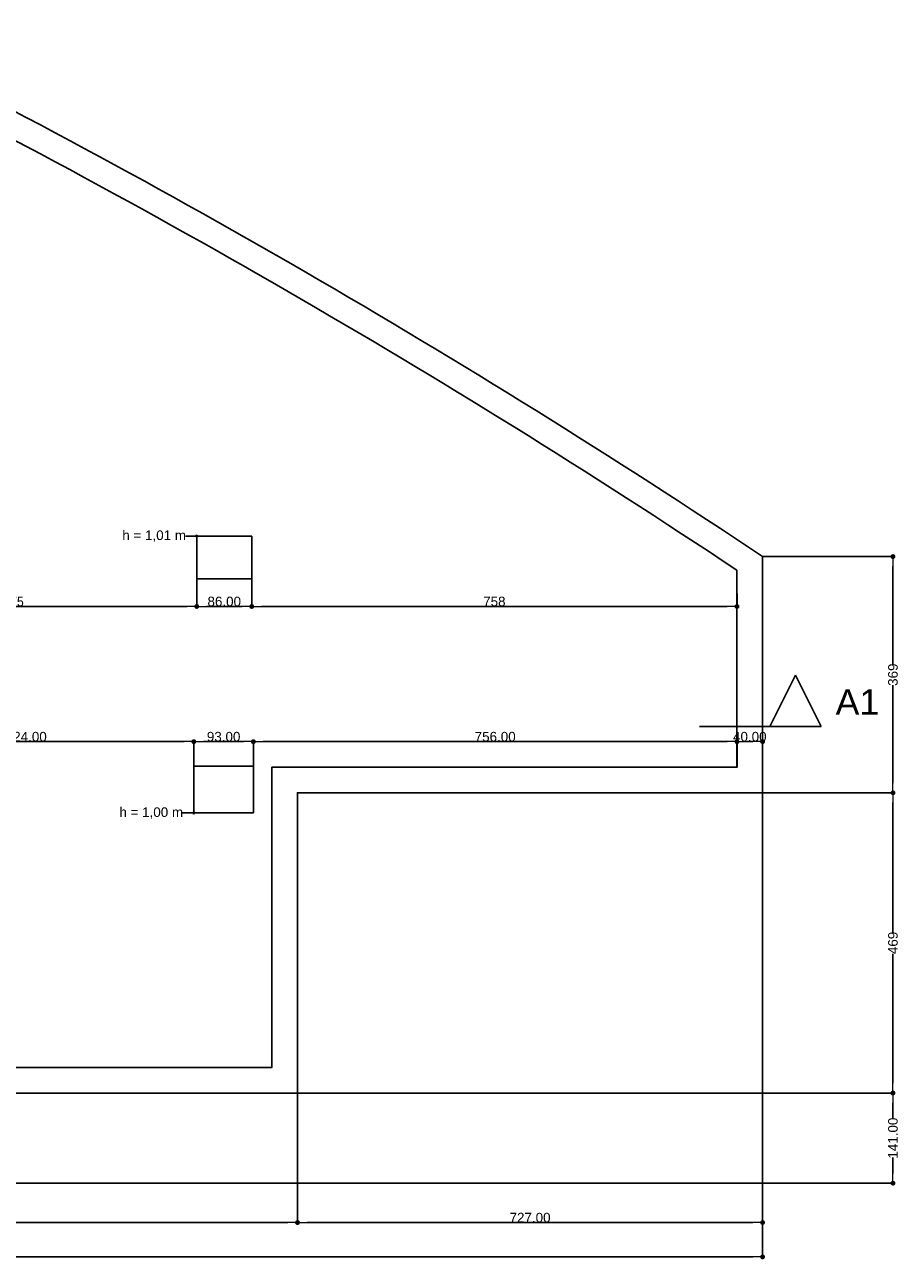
# Model space of a CAD drawing. Header units: millimetres. Extents: x -175445 to -20415, y -559200 to 231527.
# Tile 86 of 256: x -80709 to -67038, y -249072 to -229765. Entities that reach past the tile are written whole.
import ezdxf

# ---------------------------------------------------------------- set-up
doc = ezdxf.new("R2010")
doc.units = ezdxf.units.MM
doc.header["$MEASUREMENT"] = 0
doc.linetypes.add('Wipeout_Contour', pattern=[1000, 0, -1000])
for name, color, linetype in [('Linia', 7, 'Continuous'), ('Płaszczyzna odcinająca', 7, 'Continuous'), ('Strop', 7, 'Continuous'), ('Słup', 7, 'Continuous'), ('Tekst', 7, 'Continuous'), ('Wymiary', 9, 'Continuous')]:
    doc.layers.add(name, color=color, linetype=linetype)
doc.styles.add('Arial', font='txt')
doc.styles.add('Times new roman', font='txt')
doc.dimstyles.new('GENERATED_STYLE__1', dxfattribs={"dimtxt": 150, "dimasz": 152, "dimexe": 0.18, "dimexo": 0, "dimgap": 0.09, "dimtad": 1, "dimtih": 1, "dimtoh": 1, "dimlfac": 0.1, "dimzin": 0, "dimdsep": 46, "dimtxsty": 'Arial', "dimblk": 'ARROWHEAD_11', "dimblk1": 'ARROWHEAD_11', "dimblk2": 'ARROWHEAD_11', "dimcen": 0.09, "dimclrd": 256, "dimclre": 256, "dimclrt": 256, "dimazin": 0, "dimtfac": 1, "dimtdec": 4, "dimtmove": 0, "dimatfit": 3, "dimfxl": 1, "dimtolj": 1, "dimtzin": 0, "dimarcsym": 0})
doc.dimstyles.new('GENERATED_STYLE__2', dxfattribs={"dimtxt": 150, "dimasz": 152, "dimexe": 0.18, "dimexo": 0, "dimgap": 0.09, "dimtad": 1, "dimlfac": 0.1, "dimzin": 0, "dimdsep": 46, "dimtxsty": 'Arial', "dimblk": 'ARROWHEAD_11', "dimblk1": 'ARROWHEAD_11', "dimblk2": 'ARROWHEAD_11', "dimcen": 0.09, "dimclrd": 256, "dimclre": 256, "dimclrt": 256, "dimazin": 0, "dimtfac": 1, "dimtdec": 4, "dimtmove": 0, "dimatfit": 3, "dimfxl": 1, "dimtolj": 1, "dimtzin": 0, "dimarcsym": 0})

# ---------------------------------------------------------------- blocks, each defined once
blk = doc.blocks.new('ARROWHEAD_11')
at = {"color": 0, "linetype": 'Continuous', "lineweight": 0}
blk.add_line((0, 0), (-1, 0), dxfattribs=at)
at = {"color": 0, "linetype": 'Continuous', "lineweight": 0, "const_width": 0.25, "flags": 128}
blk.add_lwpolyline([(-0.125, 0, 1), (0.125, 0, 1)], format="xyb", close=True, dxfattribs=at)
blk = doc.blocks.new('*D3998')
at = {"layer": 'Defpoints', "color": 0}
for p in [(-78065, -240977), (-78065, -241362), (-83305, -242122)]:
    blk.add_point(p, dxfattribs=at)
at = {"layer": 'Wymiary', "lineweight": -2}
for p, q in [((-83305, -242122), (-83305, -240977)), ((-83153, -240977), (-78217, -240977)), ((-78065, -241362), (-78065, -240977))]:
    blk.add_line(p, q, dxfattribs=at)
at = {"layer": 'Wymiary', "lineweight": -2, "xscale": 152, "yscale": 152, "zscale": 152, "rotation": 180}
blk.add_blockref('ARROWHEAD_11', (-83305, -240977), dxfattribs=at)
at = {"layer": 'Wymiary', "lineweight": -2, "xscale": 152, "yscale": 152, "zscale": 152}
blk.add_blockref('ARROWHEAD_11', (-78065, -240977), dxfattribs=at)
at = {"layer": 'Wymiary', "lineweight": 13, "insert": (-80685, -240900), "char_height": 150, "attachment_point": 5, "style": 'Arial'}
blk.add_mtext('\\A1;524.00', dxfattribs=at)
blk = doc.blocks.new('*D3999')
at = {"layer": 'Defpoints', "color": 0}
for p in [(-77135, -240977), (-78065, -241362), (-77135, -241362)]:
    blk.add_point(p, dxfattribs=at)
at = {"layer": 'Wymiary', "lineweight": -2}
for p, q in [((-78065, -241362), (-78065, -240977)), ((-77913, -240977), (-77287, -240977)), ((-77135, -241362), (-77135, -240977))]:
    blk.add_line(p, q, dxfattribs=at)
at = {"layer": 'Wymiary', "lineweight": -2, "xscale": 152, "yscale": 152, "zscale": 152, "rotation": 180}
blk.add_blockref('ARROWHEAD_11', (-78065, -240977), dxfattribs=at)
at = {"layer": 'Wymiary', "lineweight": -2, "xscale": 152, "yscale": 152, "zscale": 152}
blk.add_blockref('ARROWHEAD_11', (-77135, -240977), dxfattribs=at)
at = {"layer": 'Wymiary', "lineweight": 13, "insert": (-77600, -240900), "char_height": 150, "attachment_point": 5, "style": 'Arial'}
blk.add_mtext('\\A1;93.00', dxfattribs=at)
blk = doc.blocks.new('*D4000')
at = {"layer": 'Defpoints', "color": 0}
for p in [(-69575, -240977), (-77135, -241362), (-69575, -241377)]:
    blk.add_point(p, dxfattribs=at)
at = {"layer": 'Wymiary', "lineweight": -2}
for p, q in [((-77135, -241362), (-77135, -240977)), ((-76983, -240977), (-69727, -240977)), ((-69575, -241377), (-69575, -240977))]:
    blk.add_line(p, q, dxfattribs=at)
at = {"layer": 'Wymiary', "lineweight": -2, "xscale": 152, "yscale": 152, "zscale": 152, "rotation": 180}
blk.add_blockref('ARROWHEAD_11', (-77135, -240977), dxfattribs=at)
at = {"layer": 'Wymiary', "lineweight": -2, "xscale": 152, "yscale": 152, "zscale": 152}
blk.add_blockref('ARROWHEAD_11', (-69575, -240977), dxfattribs=at)
at = {"layer": 'Wymiary', "lineweight": 13, "insert": (-73355, -240900), "char_height": 150, "attachment_point": 5, "style": 'Arial'}
blk.add_mtext('\\A1;756.00', dxfattribs=at)
blk = doc.blocks.new('*D4001')
at = {"layer": 'Defpoints', "color": 0}
for p in [(-69175, -240977), (-69575, -241377), (-69175, -241777)]:
    blk.add_point(p, dxfattribs=at)
at = {"layer": 'Wymiary', "lineweight": -2}
for p, q in [((-69575, -241377), (-69575, -240977)), ((-69423, -240977), (-69327, -240977)), ((-69175, -241777), (-69175, -240977))]:
    blk.add_line(p, q, dxfattribs=at)
at = {"layer": 'Wymiary', "lineweight": -2, "xscale": 152, "yscale": 152, "zscale": 152, "rotation": 180}
blk.add_blockref('ARROWHEAD_11', (-69575, -240977), dxfattribs=at)
at = {"layer": 'Wymiary', "lineweight": -2, "xscale": 152, "yscale": 152, "zscale": 152}
blk.add_blockref('ARROWHEAD_11', (-69175, -240977), dxfattribs=at)
at = {"layer": 'Wymiary', "lineweight": 13, "insert": (-69375, -240900), "char_height": 150, "attachment_point": 5, "style": 'Arial'}
blk.add_mtext('\\A1;40.00', dxfattribs=at)
blk = doc.blocks.new('*D4036')
at = {"layer": 'Defpoints', "color": 0}
for p in [(-83775, -237672), (-78020, -238432), (-78020, -238863)]:
    blk.add_point(p, dxfattribs=at)
at = {"layer": 'Wymiary', "lineweight": -2}
for p, q in [((-83775, -237672), (-83775, -238863)), ((-78020, -238432), (-78020, -238863)), ((-83623, -238863), (-78172, -238863))]:
    blk.add_line(p, q, dxfattribs=at)
at = {"layer": 'Wymiary', "lineweight": -2, "xscale": 152, "yscale": 152, "zscale": 152, "rotation": 180}
blk.add_blockref('ARROWHEAD_11', (-83775, -238863), dxfattribs=at)
at = {"layer": 'Wymiary', "lineweight": -2, "xscale": 152, "yscale": 152, "zscale": 152}
blk.add_blockref('ARROWHEAD_11', (-78020, -238863), dxfattribs=at)
at = {"layer": 'Wymiary', "lineweight": 13, "insert": (-80898, -238787), "char_height": 150, "attachment_point": 5, "style": 'Arial'}
blk.add_mtext('\\A1;575', dxfattribs=at)
blk = doc.blocks.new('*D4037')
at = {"layer": 'Defpoints', "color": 0}
for p in [(-78020, -238432), (-77160, -238432), (-77160, -238863)]:
    blk.add_point(p, dxfattribs=at)
at = {"layer": 'Wymiary', "lineweight": -2}
for p, q in [((-78020, -238432), (-78020, -238863)), ((-77160, -238432), (-77160, -238863)), ((-77868, -238863), (-77312, -238863))]:
    blk.add_line(p, q, dxfattribs=at)
at = {"layer": 'Wymiary', "lineweight": -2, "xscale": 152, "yscale": 152, "zscale": 152, "rotation": 180}
blk.add_blockref('ARROWHEAD_11', (-78020, -238863), dxfattribs=at)
at = {"layer": 'Wymiary', "lineweight": -2, "xscale": 152, "yscale": 152, "zscale": 152}
blk.add_blockref('ARROWHEAD_11', (-77160, -238863), dxfattribs=at)
at = {"layer": 'Wymiary', "lineweight": 13, "insert": (-77590, -238786), "char_height": 150, "attachment_point": 5, "style": 'Arial'}
blk.add_mtext('\\A1;86.00', dxfattribs=at)
blk = doc.blocks.new('*D4038')
at = {"layer": 'Defpoints', "color": 0}
for p in [(-77160, -238432), (-69575, -238667), (-69575, -238863)]:
    blk.add_point(p, dxfattribs=at)
at = {"layer": 'Wymiary', "lineweight": -2}
for p, q in [((-77160, -238432), (-77160, -238863)), ((-69575, -238667), (-69575, -238863)), ((-77008, -238863), (-69727, -238863))]:
    blk.add_line(p, q, dxfattribs=at)
at = {"layer": 'Wymiary', "lineweight": -2, "xscale": 152, "yscale": 152, "zscale": 152, "rotation": 180}
blk.add_blockref('ARROWHEAD_11', (-77160, -238863), dxfattribs=at)
at = {"layer": 'Wymiary', "lineweight": -2, "xscale": 152, "yscale": 152, "zscale": 152}
blk.add_blockref('ARROWHEAD_11', (-69575, -238863), dxfattribs=at)
at = {"layer": 'Wymiary', "lineweight": 13, "insert": (-73368, -238786), "char_height": 150, "attachment_point": 5, "style": 'Arial'}
blk.add_mtext('\\A1;758', dxfattribs=at)
blk = doc.blocks.new('*D4086')
at = {"layer": 'Defpoints', "color": 0}
for p in [(-76445, -246472), (-98195, -247882), (-76445, -248497)]:
    blk.add_point(p, dxfattribs=at)
at = {"layer": 'Wymiary', "lineweight": -2}
for p, q in [((-76445, -246472), (-76445, -248497)), ((-98195, -247882), (-98195, -248497)), ((-98043, -248497), (-76597, -248497))]:
    blk.add_line(p, q, dxfattribs=at)
at = {"layer": 'Wymiary', "lineweight": -2, "xscale": 152, "yscale": 152, "zscale": 152, "rotation": 180}
blk.add_blockref('ARROWHEAD_11', (-98195, -248497), dxfattribs=at)
at = {"layer": 'Wymiary', "lineweight": -2, "xscale": 152, "yscale": 152, "zscale": 152}
blk.add_blockref('ARROWHEAD_11', (-76445, -248497), dxfattribs=at)
at = {"layer": 'Wymiary', "lineweight": 13, "insert": (-87320, -248421), "char_height": 150, "attachment_point": 5, "style": 'Arial'}
blk.add_mtext('\\A1;2175.00', dxfattribs=at)
blk = doc.blocks.new('*D4087')
at = {"layer": 'Defpoints', "color": 0}
for p in [(-69175, -241777), (-76445, -246472), (-69175, -248497)]:
    blk.add_point(p, dxfattribs=at)
at = {"layer": 'Wymiary', "lineweight": -2}
for p, q in [((-69175, -241777), (-69175, -248497)), ((-76445, -246472), (-76445, -248497)), ((-76293, -248497), (-69327, -248497))]:
    blk.add_line(p, q, dxfattribs=at)
at = {"layer": 'Wymiary', "lineweight": -2, "xscale": 152, "yscale": 152, "zscale": 152, "rotation": 180}
blk.add_blockref('ARROWHEAD_11', (-76445, -248497), dxfattribs=at)
at = {"layer": 'Wymiary', "lineweight": -2, "xscale": 152, "yscale": 152, "zscale": 152}
blk.add_blockref('ARROWHEAD_11', (-69175, -248497), dxfattribs=at)
at = {"layer": 'Wymiary', "lineweight": 13, "insert": (-72810, -248421), "char_height": 150, "attachment_point": 5, "style": 'Arial'}
blk.add_mtext('\\A1;727.00', dxfattribs=at)
blk = doc.blocks.new('*D4088')
at = {"layer": 'Defpoints', "color": 0}
for p in [(-76445, -246472), (-67137, -246472), (-98195, -247882)]:
    blk.add_point(p, dxfattribs=at)
at = {"layer": 'Wymiary', "lineweight": -2}
for p, q in [((-76445, -246472), (-67136, -246472)), ((-67137, -246624), (-67137, -246873)), ((-67137, -247730), (-67137, -247482)), ((-98195, -247882), (-67136, -247882))]:
    blk.add_line(p, q, dxfattribs=at)
at = {"layer": 'Wymiary', "lineweight": -2, "xscale": 152, "yscale": 152, "zscale": 152}
for p, rotation in [((-67137, -246472), 90), ((-67137, -247882), 270)]:
    blk.add_blockref('ARROWHEAD_11', p, dxfattribs=dict(at, rotation=rotation))
at = {"layer": 'Wymiary', "lineweight": 13, "insert": (-67137, -247177), "char_height": 150, "attachment_point": 5, "rotation": 90, "style": 'Arial'}
blk.add_mtext('\\A1;141.00', dxfattribs=at)
blk = doc.blocks.new('*D4089')
at = {"layer": 'Defpoints', "color": 0}
for p in [(-69175, -241777), (-67137, -241777), (-76445, -246472)]:
    blk.add_point(p, dxfattribs=at)
at = {"layer": 'Wymiary', "lineweight": -2}
for p, q in [((-69175, -241777), (-67136, -241777)), ((-67137, -241929), (-67137, -243956)), ((-67137, -246320), (-67137, -244293)), ((-76445, -246472), (-67136, -246472))]:
    blk.add_line(p, q, dxfattribs=at)
at = {"layer": 'Wymiary', "lineweight": -2, "xscale": 152, "yscale": 152, "zscale": 152}
for p, rotation in [((-67137, -241777), 90), ((-67137, -246472), 270)]:
    blk.add_blockref('ARROWHEAD_11', p, dxfattribs=dict(at, rotation=rotation))
at = {"layer": 'Wymiary', "lineweight": 13, "insert": (-67137, -244125), "char_height": 150, "attachment_point": 5, "rotation": 90, "style": 'Arial'}
blk.add_mtext('\\A1;469', dxfattribs=at)
blk = doc.blocks.new('*D4090')
at = {"layer": 'Defpoints', "color": 0}
for p in [(-69175, -238083), (-67137, -238083), (-69175, -241777)]:
    blk.add_point(p, dxfattribs=at)
at = {"layer": 'Wymiary', "lineweight": -2}
for p, q in [((-69175, -238083), (-67136, -238083)), ((-67137, -238235), (-67137, -239764)), ((-67137, -241625), (-67137, -240095)), ((-69175, -241777), (-67136, -241777))]:
    blk.add_line(p, q, dxfattribs=at)
at = {"layer": 'Wymiary', "lineweight": -2, "xscale": 152, "yscale": 152, "zscale": 152}
for p, rotation in [((-67137, -238083), 90), ((-67137, -241777), 270)]:
    blk.add_blockref('ARROWHEAD_11', p, dxfattribs=dict(at, rotation=rotation))
at = {"layer": 'Wymiary', "lineweight": 13, "insert": (-67137, -239930), "char_height": 150, "attachment_point": 5, "rotation": 90, "style": 'Arial'}
blk.add_mtext('\\A1;369', dxfattribs=at)
blk = doc.blocks.new('*D4094')
at = {"layer": 'Defpoints', "color": 0}
for p in [(-156154, -232008), (-69175, -241777), (-69175, -249034)]:
    blk.add_point(p, dxfattribs=at)
at = {"layer": 'Wymiary', "lineweight": -2}
for p, q in [((-156154, -232008), (-156154, -249034)), ((-69175, -241777), (-69175, -249034)), ((-156002, -249034), (-69327, -249034))]:
    blk.add_line(p, q, dxfattribs=at)
at = {"layer": 'Wymiary', "lineweight": -2, "xscale": 152, "yscale": 152, "zscale": 152, "rotation": 180}
blk.add_blockref('ARROWHEAD_11', (-156154, -249034), dxfattribs=at)
at = {"layer": 'Wymiary', "lineweight": -2, "xscale": 152, "yscale": 152, "zscale": 152}
blk.add_blockref('ARROWHEAD_11', (-69175, -249034), dxfattribs=at)
at = {"layer": 'Wymiary', "lineweight": 13, "insert": (-112665, -248957), "char_height": 150, "attachment_point": 5, "style": 'Arial'}
blk.add_mtext('\\A1;8697', dxfattribs=at)

msp = doc.modelspace()

# ---------------------------------------------------------------- linework, layer by layer
at = {"layer": 'Płaszczyzna odcinająca', "color": 253}
msp.add_line((-69060.075, -240739.827), (-70160.075, -240739.827), dxfattribs=at)
at = {"layer": 'Strop', "color": 253, "flags": 128}
for points in [[(-141925.477, -247882.5), (-98195.477, -247882.5), (-98195.477, -246475.703), (-98195.477, -246472.5), (-82945.477, -246472.5), (-76445.477, -246472.5), (-76445.477, -241776.539), (-69175.477, -241776.539), (-69175.477, -240686.539), (-69175.477, -238666.539), (-69175.477, -238082.573, 0.032078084), (-83740.973, -229648.581, 0.000522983), (-83970.746, -229540.292, 0.001988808), (-84846.585, -229132.886, 0.03139835), (-98815.362, -223819.574, 0.034912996), (-116630.822, -219636.298), (-116630.817, -219636.267), (-116630.92, -219636.25, 0.026147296), (-127667.74, -218426.566)], [(-141925.477, -247882.5), (-98195.477, -247882.5), (-98195.477, -246475.703), (-98195.477, -246472.5), (-82945.477, -246472.5), (-76445.477, -246472.5), (-76445.477, -241776.539), (-69175.477, -241776.539), (-69175.477, -240686.539), (-69175.477, -238666.539), (-69175.477, -238082.573, 0.032078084), (-83740.973, -229648.581, 0.000522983), (-83970.746, -229540.292, 0.001988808), (-84846.585, -229132.886, 0.03139835), (-98815.362, -223819.574, 0.034912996), (-116630.822, -219636.298), (-116630.817, -219636.267), (-116630.92, -219636.25, 0.026147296), (-127667.74, -218426.566)], [(-141925.477, -247482.5), (-98595.477, -247482.5), (-98595.477, -246475.703), (-98595.477, -246072.5), (-82945.477, -246072.5), (-76845.477, -246072.5), (-76845.477, -241376.539), (-69575.477, -241376.539), (-69575.477, -240686.539), (-69575.477, -238666.539), (-69575.477, -238296.6, 0.031662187), (-83915.361, -230008.586, 0.000515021), (-84140.893, -229902.301, 0.001986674), (-85012.909, -229496.669, 0.031396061), (-98933.785, -224201.642, 0.035678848), (-117090.059, -219967.643), (-117090.037, -219967.51, 0.025197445), (-127688.556, -218826.029)]]:
    msp.add_lwpolyline(points, format="xyb", dxfattribs=at)

# ---------------------------------------------------------------- texts
at = {"layer": 'Płaszczyzna odcinająca', "color": 253, "insert": (-67350.817, -240556.969), "char_height": 400, "attachment_point": 9, "style": 'Arial'}
msp.add_mtext('\\A1;{\\fArial|b0|i0|c238|p38;A1}', dxfattribs=at)
at = {"layer": 'Tekst', "color": 253, "char_height": 150, "attachment_point": 2, "style": 'Times new roman'}
for s, insert in [('\\A1;{\\fArial|b0|i0|c0|p38;h = 1,01 m}', (-78686.201, -237674.189)), ('\\A1;{\\fArial|b0|i0|c0|p38;h = 1,00 m}', (-78731.221, -242004.2))]:
    msp.add_mtext(s, dxfattribs=dict(at, insert=insert))

# ---------------------------------------------------------------- dimensions: what is measured, and where the dimension line sits
at = {"layer": 'Wymiary', "color": 8, "lineweight": 13}
for base, p1, p2, text, picture, middle in [((-67136.634, -238082.573), (-69175.477, -241776.539), (-69175.477, -238082.573), '369', '*D4090', (-67136.634, -239929.556)), ((-67136.634, -241776.539), (-76445.477, -246472.5), (-69175.477, -241776.539), '469', '*D4089', (-67136.634, -244124.519))]:
    dim = msp.add_linear_dim(base=base, p1=p1, p2=p2, angle=90, text=text, dimstyle='GENERATED_STYLE__2', dxfattribs=at)
    dim.commit()
    dim.dimension.update_dxf_attribs({"geometry": picture, "text_midpoint": middle, "dimtype": 160, "text_rotation": 90})
for base, p1, p2, picture, middle in [((-69175.477, -240976.793), (-69575.477, -241376.539), (-69175.477, -241776.539), '*D4001', (-69375.477, -240976.793)), ((-69175.477, -248497.217), (-76445.477, -246472.5), (-69175.477, -241776.539), '*D4087', (-72810.477, -248497.217)), ((-76445.477, -248497.217), (-98195.477, -247882.5), (-76445.477, -246472.5), '*D4086', (-87320.477, -248497.217))]:
    dim = msp.add_linear_dim(base=base, p1=p1, p2=p2, dimstyle='GENERATED_STYLE__1', dxfattribs=at)
    dim.commit()
    dim.dimension.update_dxf_attribs({"geometry": picture, "text_midpoint": middle, "dimtype": 160})
dim = msp.add_linear_dim(base=(-67136.634, -246472.5), p1=(-98195.477, -247882.5), p2=(-76445.477, -246472.5), angle=90, dimstyle='GENERATED_STYLE__2', dxfattribs=at)
dim.commit()
dim.dimension.update_dxf_attribs({"geometry": '*D4088', "text_midpoint": (-67136.634, -247177.5), "dimtype": 160, "text_rotation": 90})

# ---------------------------------------------------------------- next in the draw order: wipeouts: each hides what was drawn before it
at = {"color": 253, "linetype": 'Wipeout_Contour', "lineweight": 0, "ltscale": 319022.809694}
msp.add_wipeout([(-78020.477, -238432.488), (-77160.477, -238432.488), (-77160.477, -237762.488), (-78020.477, -237762.488)], dxfattribs=at).dxf.layer = 'Słup'
at = {"color": 253, "linetype": 'Wipeout_Contour', "lineweight": 0, "ltscale": 314918.890275}
msp.add_wipeout([(-78065.496, -242092.5), (-77135.496, -242092.5), (-77135.496, -241362.5), (-78065.496, -241362.5)], dxfattribs=at).dxf.layer = 'Słup'

# ---------------------------------------------------------------- next in the draw order: hatches: boundary and pattern name
at = {"layer": 'Linia', "linetype": 'Continuous'}
for points in [[(-78007.977, -237762.488), (-78008.929, -237757.704), (-78011.638, -237753.649), (-78015.694, -237750.939), (-78020.477, -237749.988), (-78025.261, -237750.939), (-78029.316, -237753.649), (-78032.026, -237757.704), (-78032.977, -237762.488), (-78032.026, -237767.271), (-78029.316, -237771.327), (-78025.261, -237774.036), (-78020.477, -237774.988), (-78015.694, -237774.036), (-78011.638, -237771.327), (-78008.929, -237767.271)], [(-78052.996, -242092.5), (-78053.947, -242087.716), (-78056.657, -242083.661), (-78060.712, -242080.951), (-78065.496, -242080), (-78070.28, -242080.951), (-78074.335, -242083.661), (-78077.044, -242087.716), (-78077.996, -242092.5), (-78077.044, -242097.283), (-78074.335, -242101.339), (-78070.28, -242104.048), (-78065.496, -242105), (-78060.712, -242104.048), (-78056.657, -242101.339), (-78053.947, -242097.283)]]:
    msp.add_hatch(color=253, dxfattribs=at).paths.add_polyline_path(points)

# ---------------------------------------------------------------- next in the draw order: linework, layer by layer
at = {"layer": 'Linia', "color": 253}
for p, q in [((-78197.286, -237762.488), (-78032.977, -237762.488)), ((-78242.305, -242092.5), (-78077.996, -242092.5))]:
    msp.add_line(p, q, dxfattribs=at)
for centre in [(-78020.477, -237762.488), (-78065.496, -242092.5)]:
    msp.add_circle(centre, 12.5, dxfattribs=at)
at = {"layer": 'Słup', "color": 253}
for p, q in [((-77160.477, -237762.488), (-78020.477, -237762.488)), ((-78020.477, -237762.488), (-78020.477, -238432.488)), ((-77160.477, -238432.488), (-77160.477, -237762.488)), ((-78020.477, -238432.488), (-77160.477, -238432.488)), ((-77135.496, -241362.5), (-78065.496, -241362.5)), ((-78065.496, -241362.5), (-78065.496, -242092.5)), ((-77135.496, -242092.5), (-77135.496, -241362.5)), ((-78065.496, -242092.5), (-77135.496, -242092.5))]:
    msp.add_line(p, q, dxfattribs=at)

# ---------------------------------------------------------------- next in the draw order: dimensions: what is measured, and where the dimension line sits
at = {"layer": 'Wymiary', "color": 8, "lineweight": 13}
for base, p1, p2, text, picture, middle in [((-69175.477, -249034.024), (-156154.021, -232007.681), (-69175.477, -241776.539), '8697', '*D4094', (-112664.749, -249034.024)), ((-78020.477, -238862.891), (-83775.496, -237672.5), (-78020.477, -238432.488), '575', '*D4036', (-80897.987, -238862.891)), ((-69575.477, -238862.891), (-77160.477, -238432.488), (-69575.477, -238666.539), '758', '*D4038', (-73367.977, -238862.891))]:
    dim = msp.add_linear_dim(base=base, p1=p1, p2=p2, text=text, dimstyle='GENERATED_STYLE__1', dxfattribs=at)
    dim.commit()
    dim.dimension.update_dxf_attribs({"geometry": picture, "text_midpoint": middle, "dimtype": 160})
for base, p1, p2, picture, middle in [((-77160.477, -238862.891), (-78020.477, -238432.488), (-77160.477, -238432.488), '*D4037', (-77590.477, -238862.891)), ((-78065.496, -240976.793), (-83305.477, -242122.5), (-78065.496, -241362.5), '*D3998', (-80685.486, -240976.793)), ((-77135.496, -240976.793), (-78065.496, -241362.5), (-77135.496, -241362.5), '*D3999', (-77600.496, -240976.793)), ((-69575.477, -240976.793), (-77135.496, -241362.5), (-69575.477, -241376.539), '*D4000', (-73355.486, -240976.793))]:
    dim = msp.add_linear_dim(base=base, p1=p1, p2=p2, dimstyle='GENERATED_STYLE__1', dxfattribs=at)
    dim.commit()
    dim.dimension.update_dxf_attribs({"geometry": picture, "text_midpoint": middle, "dimtype": 160})

# ---------------------------------------------------------------- next in the draw order: wipeouts: each hides what was drawn before it
at = {"color": 253, "linetype": 'Wipeout_Contour', "lineweight": 0, "ltscale": 211585.831214}
msp.add_wipeout([(-68260.075, -240739.827), (-69060.075, -240739.827), (-68660.075, -239939.827)], dxfattribs=at).dxf.layer = 'Płaszczyzna odcinająca'

# ---------------------------------------------------------------- next in the draw order: linework, layer by layer
at = {"layer": 'Płaszczyzna odcinająca', "color": 253}
for p, q in [((-69060.075, -240739.827), (-68660.075, -239939.827)), ((-68660.075, -239939.827), (-68260.075, -240739.827)), ((-68260.075, -240739.827), (-69060.075, -240739.827))]:
    msp.add_line(p, q, dxfattribs=at)

doc.saveas('drawing.dxf')
